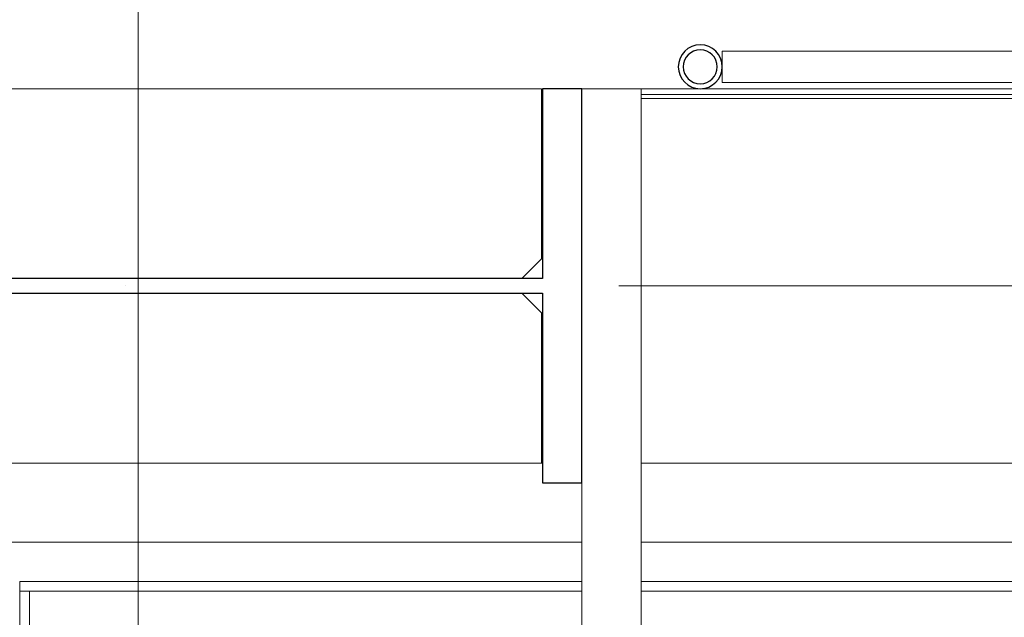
# Model space of a CAD drawing. Header units: millimetres. Extents: x -2033 to 156832, y -23587 to 25008.
# Tile 18 of 71: x 42826 to 43824, y 20414 to 21020. Entities that reach past the tile are written whole.
import ezdxf

# ---------------------------------------------------------------- set-up
doc = ezdxf.new("R2010")
doc.units = ezdxf.units.MM
doc.linetypes.add('IMPORT-HP_01_CER_B', pattern=[800, 500, -100, 100, -100])
doc.linetypes.add('Čerchovaná 20mm', pattern=[3000, 2000, -500, 0, -500])
for name, color, linetype, lineweight in [('CA_IMPORTY18', 8, 'Continuous', 9), ('CA_OSY', 5, 'Continuous', 9), ('CA_PODLAHA25', 7, 'Continuous', 13), ('CA_POHHRA25', 7, 'Continuous', 13), ('CA_REZY', 1, 'Continuous', 25)]:
    doc.layers.add(name, color=color, linetype=linetype, lineweight=lineweight)

# ---------------------------------------------------------------- blocks, each defined once
blk = doc.blocks.new('ocelová kce final - 11542_003_OK-HALA_TaO-2_ET_AciS_2025-05-29_upr_dwg-2597525-PŮDORYS _6_160  _ vestvek V1')
at = {"layer": 'CA_IMPORTY18', "color": 57, "linetype": 'IMPORT-HP_01_CER_B'}
for p, q in [((4680, 20950), (4680, 22449.65)), ((4680, 20450), (4680, 20490))]:
    blk.add_line(p, q, dxfattribs=at)
at = {"layer": 'CA_IMPORTY18', "color": 57}
for p, q in [((6300, 20988.25), (5272.25, 20988.25)), ((5272.25, 20988.25), (5272.25, 20956.25)), ((5272.25, 20956.25), (6300, 20956.25)), ((4380, 20950), (5089, 20950)), ((5089, 20950), (5089, 20777.5)), ((5190, 20950), (5130, 20950)), ((5190, 19788), (5190, 20950)), ((5190, 20950), (6550, 20950)), ((5190, 20944), (6550, 20944)), ((6544, 20940), (5190, 20940)), ((5190, 20940), (6540, 20940)), ((5089, 20777.5), (5069, 20757.5)), ((5069, 20742.5), (5089, 20722.5)), ((5089, 20722.5), (5089, 20570)), ((5130, 19788), (5130, 20550)), ((4560, 20450), (4560, 20440)), ((5130, 20450), (4560, 20450)), ((4570, 20440), (4560, 20440)), ((4560, 20440), (4560, 19447.5)), ((5130, 20440), (4560, 20440)), ((4570, 19447.5), (4570, 20440)), ((4570, 20440), (4570, 19447.5)), ((5130, 20440), (4570, 20440)), ((21835, 20440), (5190, 20440)), ((6540, 20440), (5190, 20440))]:
    blk.add_line(p, q, dxfattribs=at)
at = {"layer": 'CA_REZY'}
for p, q in [((5130, 20950), (5090, 20950)), ((5090, 20950), (5090, 20757.5)), ((5130, 20550), (5130, 20950)), ((5090, 20757.5), (4270, 20757.5)), ((4270, 20742.5), (5090, 20742.5)), ((5090, 20742.5), (5090, 20550)), ((5090, 20550), (5130, 20550))]:
    blk.add_line(p, q, dxfattribs=at)
for radius, start, end in [(22.25, 0, 180), (17.25, 0, 180), (22.25, 180, 0), (17.25, 180, 0)]:
    blk.add_arc((5250, 20972.25), radius, start, end, dxfattribs=at)
blk = doc.blocks.new('ocelová kce final - ocelová kce final-2597615-PŮDORYS _6_160  _ vestvek V1')
blk.add_blockref('ocelová kce final - 11542_003_OK-HALA_TaO-2_ET_AciS_2025-05-29_upr_dwg-2597525-PŮDORYS _6_160  _ vestvek V1', (0, 0))

msp = doc.modelspace()

# ---------------------------------------------------------------- linework, layer by layer
at = {"layer": 'CA_OSY', "linetype": 'Čerchovaná 20mm'}
for p, q in [((42945.57, 5206.15), (42945.57, 25008.14)), ((37432.9, 20749.87), (64514.52, 20749.87))]:
    msp.add_line(p, q, dxfattribs=at)
at = {"layer": 'CA_PODLAHA25'}
for p, q in [((43395.53, 20450), (42825.53, 20450)), ((42825.53, 20450), (42825.53, 19447.5)), ((44809.53, 20450), (43455.53, 20450))]:
    msp.add_line(p, q, dxfattribs=at)
at = {"layer": 'CA_POHHRA25'}
for p, q in [((42535.53, 20570), (43355.53, 20570)), ((43455.53, 20570), (44809.53, 20570)), ((43395.53, 20490), (42645.5, 20490)), ((44809.53, 20490), (43455.53, 20490))]:
    msp.add_line(p, q, dxfattribs=at)

# ---------------------------------------------------------------- block references
at = {"layer": 'CA_IMPORTY18', "color": 57}
msp.add_blockref('ocelová kce final - ocelová kce final-2597615-PŮDORYS _6_160  _ vestvek V1', (38265.53, 0), dxfattribs=at)

doc.saveas('drawing.dxf')
